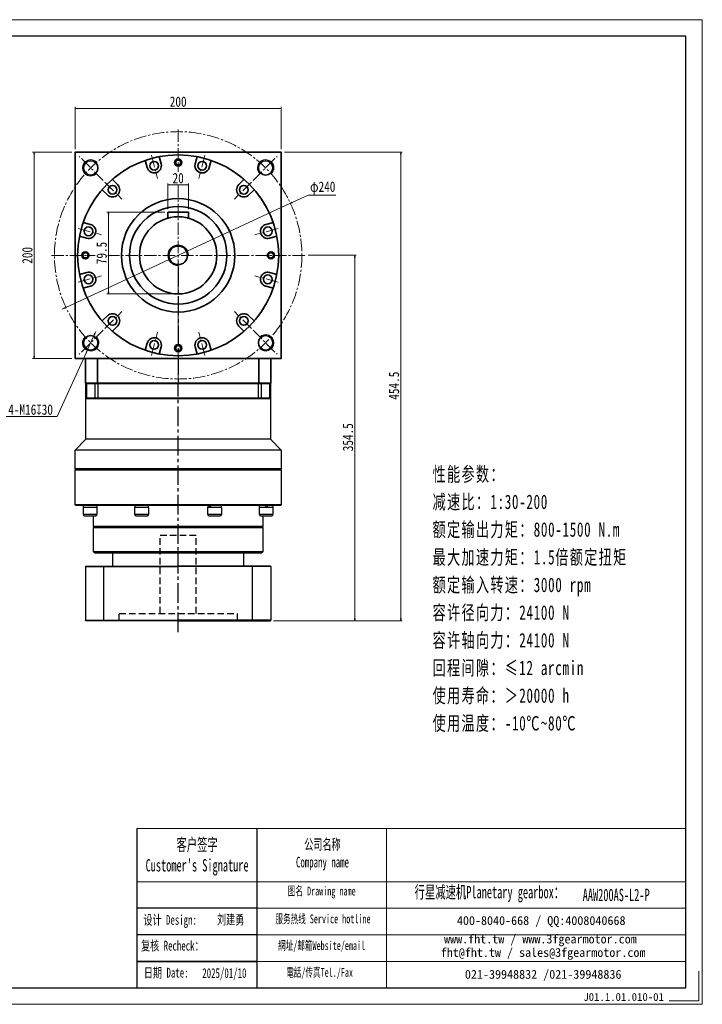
# Model space of a CAD drawing. Header units: millimetres. Extents: x -76 to 1281, y -48 to 907.
# Tile 5 of 5: x 619 to 1281, y -48 to 907. Entities that reach past the tile are written whole.
import ezdxf

# ---------------------------------------------------------------- set-up
doc = ezdxf.new("R2010")
doc.units = ezdxf.units.MM
for name, pattern in [('CENTER2', [28.575, 19.05, -3.175, 3.175, -3.175]), ('DASHED2', [9.525, 6.35, -3.175]), ('点画线', [18, 12, -2, 2, -2])]:
    doc.linetypes.add(name, pattern=pattern)
for name, color, linetype in [('1轮廓实线层', 7, 'Continuous'), ('3中心线层', 1, 'CENTER2'), ('4虚线层', 6, 'DASHED2'), ('6文字层', 3, 'Continuous'), ('7标注层', 4, 'Continuous')]:
    doc.layers.add(name, color=color, linetype=linetype)
for name, color, linetype, lineweight in [('SLD-0', 7, 'Continuous', 18), ('中心线层', 1, '点画线', 18), ('图框_外框线', 7, 'Continuous', 18), ('尺寸线层', 3, 'Continuous', 18), ('粗实线层', 7, 'Continuous', 35)]:
    doc.layers.add(name, color=color, linetype=linetype, lineweight=lineweight)
doc.styles.add('SLDTEXTSTYLE4', font='SimSun.ttf', dxfattribs={"width": 0.611111})
doc.styles.get("Standard").update_dxf_attribs({"font": 'SimSun.ttf'})
doc.styles.add('宋体', font='SimSun.ttf', dxfattribs={"width": 0.8})
doc.styles.add('标准', font='SimSun.ttf', dxfattribs={"width": 0.667})
doc.styles.add('样式 1', font='SimSun.ttf')
doc.dimstyles.new('A水平标注$0', dxfattribs={"dimtxt": 3.5, "dimasz": 2, "dimexe": 1.5, "dimexo": 3, "dimgap": 1.1, "dimtad": 1, "dimtoh": 1, "dimdec": 4, "dimdsep": 46, "dimtxsty": '宋体', "dimblk": 'OPEN', "dimcen": 3, "dimclrd": 3, "dimclre": 3, "dimclrt": 6, "dimadec": 0, "dimazin": 0, "dimtm": 1e-09, "dimtfac": 1, "dimtdec": 4, "dimtix": 1, "dimtmove": 0, "dimatfit": 3, "dimldrblk": 'OPEN', "dimfxl": 0, "dimlwd": 13, "dimlwe": 13, "dimarcsym": 0})
doc.dimstyles.new('D直径标注φ25', dxfattribs={"dimtxt": 3.5, "dimasz": 2, "dimexe": 1, "dimexo": 3, "dimtad": 1, "dimtoh": 1, "dimdec": 1, "dimdsep": 46, "dimtxsty": '宋体', "dimblk": 'OPEN', "dimcen": 3, "dimclrd": 3, "dimclre": 3, "dimclrt": 130, "dimadec": 0, "dimazin": 0, "dimtm": 1e-09, "dimtfac": 1, "dimtdec": 1, "dimtmove": 0, "dimatfit": 0, "dimldrblk": 'OPEN', "dimfxl": 0, "dimlwd": 13, "dimlwe": 13, "dimarcsym": 0})
doc.dimstyles.new('螺孔(M8-7H)', dxfattribs={"dimtxt": 3.5, "dimasz": 2, "dimexe": 1.25, "dimexo": 3, "dimtad": 1, "dimtoh": 1, "dimdec": 4, "dimdsep": 46, "dimtxsty": '宋体', "dimblk": 'OPEN', "dimcen": 3, "dimclrd": 3, "dimclre": 3, "dimclrt": 2, "dimadec": 0, "dimazin": 0, "dimtm": 1e-09, "dimtfac": 1, "dimtdec": 4, "dimtmove": 0, "dimatfit": 3, "dimldrblk": 'OPEN', "dimfxl": 0, "dimlwd": 9, "dimlwe": 9, "dimarcsym": 0})

# ---------------------------------------------------------------- blocks, each defined once
blk = doc.blocks.new('_Open')
at = {"color": 0, "linetype": 'ByBlock', "lineweight": -2}
for p, q in [((-1, 0.17), (0, 0)), ((-1, -0.17), (0, 0)), ((0, 0), (-1, 0))]:
    blk.add_line(p, q, dxfattribs=at)
blk = doc.blocks.new('*D36')
at = {"layer": 'Defpoints', "color": 0, "transparency": 16777216}
for p in [(872.37, 821.05), (672.37, 778.5), (872.37, 778.5)]:
    blk.add_point(p, dxfattribs=at)
at = {"layer": '尺寸线层', "color": 3, "lineweight": 13, "transparency": 16777216}
for p, q in [((672.37, 781.5), (672.37, 822.55)), ((872.37, 781.5), (872.37, 822.55)), ((674.37, 821.05), (870.37, 821.05))]:
    blk.add_line(p, q, dxfattribs=at)
at = {"layer": '尺寸线层', "color": 3, "lineweight": 13, "transparency": 16777216, "xscale": 2, "yscale": 2, "zscale": 2, "rotation": 180}
blk.add_blockref('_Open', (672.37, 821.05), dxfattribs=at)
at = {"layer": '尺寸线层', "color": 3, "lineweight": 13, "transparency": 16777216, "xscale": 2, "yscale": 2, "zscale": 2}
blk.add_blockref('_Open', (872.37, 821.05), dxfattribs=at)
at = {"layer": '尺寸线层', "color": 6, "transparency": 16777216, "insert": (772.37, 827.55), "char_height": 10, "attachment_point": 5, "style": '宋体'}
blk.add_mtext('200', dxfattribs=at)
blk = doc.blocks.new('*D8')
at = {"layer": 'Defpoints', "color": 0, "transparency": 16777216}
for p in [(632.61, 778.5), (672.37, 778.5), (672.37, 578.5)]:
    blk.add_point(p, dxfattribs=at)
at = {"layer": '尺寸线层', "color": 3, "lineweight": 13, "transparency": 16777216}
for p, q in [((669.37, 778.5), (631.11, 778.5)), ((632.61, 580.5), (632.61, 776.5)), ((669.37, 578.5), (631.11, 578.5))]:
    blk.add_line(p, q, dxfattribs=at)
at = {"layer": '尺寸线层', "color": 3, "lineweight": 13, "transparency": 16777216, "xscale": 2, "yscale": 2, "zscale": 2}
for p, rotation in [((632.61, 778.5), 90), ((632.61, 578.5), 270)]:
    blk.add_blockref('_Open', p, dxfattribs=dict(at, rotation=rotation))
at = {"layer": '尺寸线层', "color": 6, "transparency": 16777216, "insert": (626.11, 678.5), "char_height": 10, "attachment_point": 5, "rotation": 90, "style": '宋体'}
blk.add_mtext('200', dxfattribs=at)
blk = doc.blocks.new('*D9')
at = {"layer": 'Defpoints', "color": 0, "transparency": 16777216}
for p in [(881.21, 729.03), (663.52, 627.97)]:
    blk.add_point(p, dxfattribs=at)
at = {"layer": '尺寸线层', "color": 3, "lineweight": 13, "transparency": 16777216}
for p, q in [((883.02, 729.87), (898.45, 737.03)), ((898.45, 737.03), (925.2, 737.03)), ((663.52, 627.97), (881.21, 729.03)), ((661.71, 627.13), (659.89, 626.28))]:
    blk.add_line(p, q, dxfattribs=at)
at = {"layer": '尺寸线层', "color": 3, "lineweight": 13, "transparency": 16777216, "xscale": 2, "yscale": 2, "zscale": 2}
for p, rotation in [((881.21, 729.03), 204.902173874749), ((663.52, 627.97), 24.90217387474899)]:
    blk.add_blockref('_Open', p, dxfattribs=dict(at, rotation=rotation))
at = {"layer": '尺寸线层', "color": 130, "transparency": 16777216, "insert": (912.58, 743.75), "char_height": 10, "attachment_point": 5, "style": '宋体', "bg_fill": 3, "box_fill_scale": 1.1, "bg_fill_color": 256, "bg_fill_true_color": 13158600, "bg_fill_transparency": 0}
blk.add_mtext('φ240', dxfattribs=at)
blk = doc.blocks.new('*D17')
at = {"layer": 'Defpoints', "color": 0, "transparency": 16777216}
for p in [(762.37, 720.5), (704.69, 641), (772.37, 641)]:
    blk.add_point(p, dxfattribs=at)
at = {"layer": '尺寸线层', "color": 3, "lineweight": 13, "transparency": 16777216}
for p, q in [((759.37, 720.5), (703.19, 720.5)), ((704.69, 718.5), (704.69, 643)), ((769.37, 641), (703.19, 641))]:
    blk.add_line(p, q, dxfattribs=at)
at = {"layer": '尺寸线层', "color": 3, "lineweight": 13, "transparency": 16777216, "xscale": 2, "yscale": 2, "zscale": 2}
for p, rotation in [((704.69, 720.5), 90), ((704.69, 641), 270)]:
    blk.add_blockref('_Open', p, dxfattribs=dict(at, rotation=rotation))
at = {"layer": '尺寸线层', "color": 6, "transparency": 16777216, "insert": (698.19, 680.75), "char_height": 10, "attachment_point": 5, "rotation": 90, "style": '宋体', "bg_fill": 3, "box_fill_scale": 1.1, "bg_fill_color": 256, "bg_fill_true_color": 13158600, "bg_fill_transparency": 0}
blk.add_mtext('79.5', dxfattribs=at)
blk = doc.blocks.new('*D18')
at = {"layer": 'Defpoints', "color": 0, "transparency": 16777216}
for p in [(762.37, 720.4), (782.37, 720.4)]:
    blk.add_point(p, dxfattribs=at)
at = {"layer": '尺寸线层', "color": 3, "lineweight": 13, "transparency": 16777216}
for p, q in [((762.37, 723.4), (762.37, 748.35)), ((780.37, 746.85), (764.37, 746.85)), ((782.37, 723.4), (782.37, 748.35))]:
    blk.add_line(p, q, dxfattribs=at)
at = {"layer": '尺寸线层', "color": 3, "lineweight": 13, "transparency": 16777216, "xscale": 2, "yscale": 2, "zscale": 2, "rotation": 180}
blk.add_blockref('_Open', (762.37, 746.85), dxfattribs=at)
at = {"layer": '尺寸线层', "color": 3, "lineweight": 13, "transparency": 16777216, "xscale": 2, "yscale": 2, "zscale": 2}
blk.add_blockref('_Open', (782.37, 746.85), dxfattribs=at)
at = {"layer": '尺寸线层', "color": 6, "transparency": 16777216, "insert": (772.37, 753.35), "char_height": 10, "attachment_point": 5, "style": '宋体', "bg_fill": 3, "box_fill_scale": 1.1, "bg_fill_color": 256, "bg_fill_true_color": 13158600, "bg_fill_transparency": 0}
blk.add_mtext('20', dxfattribs=at)
at = {"layer": 'Defpoints', "color": 0, "transparency": 16777216}
blk.add_point((762.37, 746.85), dxfattribs=at)
blk = doc.blocks.new('*D19')
at = {"layer": 'Defpoints', "color": 0, "transparency": 16777216}
for p in [(872.37, 778.5), (988.28, 778.5), (861.87, 324)]:
    blk.add_point(p, dxfattribs=at)
at = {"layer": '尺寸线层', "color": 3, "lineweight": 13, "transparency": 16777216}
for p, q in [((875.37, 778.5), (989.78, 778.5)), ((988.28, 326), (988.28, 776.5)), ((864.87, 324), (989.78, 324))]:
    blk.add_line(p, q, dxfattribs=at)
at = {"layer": '尺寸线层', "color": 3, "lineweight": 13, "transparency": 16777216, "xscale": 2, "yscale": 2, "zscale": 2}
for p, rotation in [((988.28, 778.5), 90), ((988.28, 324), 270)]:
    blk.add_blockref('_Open', p, dxfattribs=dict(at, rotation=rotation))
at = {"layer": '尺寸线层', "color": 6, "transparency": 16777216, "insert": (981.78, 552), "char_height": 10, "attachment_point": 5, "rotation": 90, "style": '宋体'}
blk.add_mtext('454.5', dxfattribs=at)
blk = doc.blocks.new('*D20')
at = {"layer": 'Defpoints', "color": 0, "transparency": 16777216}
for p in [(895.37, 678.5), (861.87, 324), (943.6, 324)]:
    blk.add_point(p, dxfattribs=at)
at = {"layer": '尺寸线层', "color": 3, "lineweight": 13, "transparency": 16777216}
for p, q in [((898.37, 678.5), (945.1, 678.5)), ((943.6, 676.5), (943.6, 326)), ((864.87, 324), (945.1, 324))]:
    blk.add_line(p, q, dxfattribs=at)
at = {"layer": '尺寸线层', "color": 3, "lineweight": 13, "transparency": 16777216, "xscale": 2, "yscale": 2, "zscale": 2}
for p, rotation in [((943.6, 678.5), 90), ((943.6, 324), 270)]:
    blk.add_blockref('_Open', p, dxfattribs=dict(at, rotation=rotation))
at = {"layer": '尺寸线层', "color": 6, "transparency": 16777216, "insert": (937.1, 502), "char_height": 10, "attachment_point": 5, "rotation": 90, "style": '宋体'}
blk.add_mtext('354.5', dxfattribs=at)
blk = doc.blocks.new('*D37')
at = {"color": 3, "lineweight": 9, "transparency": 16777216}
for p, q in [((691.65, 602.75), (692.48, 604.57)), ((690.82, 600.93), (684.2, 586.36)), ((655.03, 522.14), (683.38, 584.54)), ((604.88, 522.14), (655.03, 522.14))]:
    blk.add_line(p, q, dxfattribs=at)
at = {"layer": 'Defpoints', "color": 0, "transparency": 16777216}
for p in [(690.82, 600.93), (684.2, 586.36)]:
    blk.add_point(p, dxfattribs=at)
at = {"color": 3, "lineweight": 9, "transparency": 16777216, "xscale": 2, "yscale": 2, "zscale": 2}
for p, rotation in [((690.82, 600.93), 245.571693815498), ((684.2, 586.36), 65.57169381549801)]:
    blk.add_blockref('_Open', p, dxfattribs=dict(at, rotation=rotation))
at = {"color": 2, "transparency": 16777216, "insert": (629.21, 528.74), "char_height": 10, "attachment_point": 5, "style": '宋体'}
blk.add_mtext('4-M16{\\famgdt|b0|i0|c0|p0;x}{30}', dxfattribs=at)

msp = doc.modelspace()

# ---------------------------------------------------------------- linework, layer by layer
for p, q in [((862.36546, 554.49673), (682.36546, 554.49673)), ((848.7972, 122.26474), (848.7972, -32.16347)), ((848.7972, 44.94183), (732.38868, 44.94183)), ((848.7972, 19.19828), (732.38868, 19.19828))]:
    msp.add_line(p, q)
at = {"layer": '1轮廓实线层', "linetype": 'Continuous', "lineweight": 30}
for p, q in [((682.36546, 553.99673), (682.86546, 554.49673)), ((684.03937, 554.49673), (682.86546, 554.49673)), ((683.66981, 553.99673), (684.03937, 554.49673)), ((691.87476, 554.49673), (684.03937, 554.49673)), ((691.53798, 553.99673), (691.87476, 554.49673)), ((694.90579, 554.49673), (691.87476, 554.49673)), ((849.82512, 554.49673), (694.90579, 554.49673)), ((694.90579, 553.99673), (694.90579, 554.49673)), ((852.85615, 554.49673), (849.82512, 554.49673)), ((849.82512, 553.99673), (849.82512, 554.49673)), ((853.19294, 553.99673), (852.85615, 554.49673)), ((860.69154, 554.49673), (852.85615, 554.49673)), ((861.06111, 553.99673), (860.69154, 554.49673)), ((861.86546, 554.49673), (860.69154, 554.49673)), ((861.86546, 554.49673), (862.36546, 553.99673)), ((682.36546, 553.99673), (683.66981, 553.99673)), ((682.36546, 553.99673), (682.36546, 539.99673)), ((683.66981, 553.99673), (691.53798, 553.99673)), ((683.66981, 539.99673), (683.66981, 553.99673)), ((691.53798, 553.99673), (694.90579, 553.99673)), ((691.53798, 553.99673), (691.53798, 539.99673)), ((694.90579, 553.99673), (849.82512, 553.99673)), ((694.90579, 539.99673), (694.90579, 553.99673)), ((849.82512, 553.99673), (853.19294, 553.99673)), ((849.82512, 553.99673), (849.82512, 539.99673)), ((853.19294, 539.99673), (853.19294, 553.99673)), ((853.19294, 553.99673), (861.06111, 553.99673)), ((861.06111, 553.99673), (861.06111, 539.99673)), ((861.06111, 553.99673), (862.36546, 553.99673)), ((862.36546, 539.99673), (862.36546, 553.99673)), ((683.66981, 539.99673), (682.36546, 539.99673)), ((682.86546, 539.49673), (682.36546, 539.99673)), ((682.86546, 499.99673), (682.86546, 539.49673)), ((682.86546, 539.49673), (684.03937, 539.49673)), ((691.53798, 539.99673), (683.66981, 539.99673)), ((684.03937, 539.49673), (683.66981, 539.99673)), ((684.03937, 539.49673), (691.87476, 539.49673)), ((694.90579, 539.99673), (691.53798, 539.99673)), ((691.87476, 539.49673), (691.53798, 539.99673)), ((691.87476, 539.49673), (694.90579, 539.49673)), ((849.82512, 539.99673), (694.90579, 539.99673)), ((694.90579, 539.49673), (694.90579, 539.99673)), ((694.90579, 539.49673), (772.36546, 539.49673)), ((772.36546, 539.49673), (849.82512, 539.49673)), ((853.19294, 539.99673), (849.82512, 539.99673)), ((849.82512, 539.49673), (849.82512, 539.99673)), ((849.82512, 539.49673), (852.85615, 539.49673)), ((852.85615, 539.49673), (853.19294, 539.99673)), ((852.85615, 539.49673), (860.69154, 539.49673)), ((861.06111, 539.99673), (853.19294, 539.99673)), ((860.69154, 539.49673), (861.06111, 539.99673)), ((860.69154, 539.49673), (861.86546, 539.49673)), ((862.36546, 539.99673), (861.06111, 539.99673)), ((862.36546, 539.99673), (861.86546, 539.49673)), ((861.86546, 539.49673), (861.86546, 499.99673)), ((672.36546, 489.49673), (682.86546, 499.99673)), ((861.86546, 499.99673), (682.86546, 499.99673)), ((861.86546, 499.99673), (872.36546, 489.49673)), ((672.36546, 471.49673), (672.36546, 489.49673)), ((872.36546, 489.49673), (672.36546, 489.49673)), ((872.36546, 489.49673), (872.36546, 471.49673)), ((672.86546, 470.99673), (672.36546, 471.49673)), ((772.36546, 471.49673), (672.36546, 471.49673)), ((672.36546, 470.49673), (672.86546, 470.99673)), ((672.36546, 436.49673), (672.36546, 470.49673)), ((672.36546, 470.49673), (772.36546, 470.49673)), ((772.36546, 470.99673), (672.86546, 470.99673)), ((872.36546, 471.49673), (772.36546, 471.49673)), ((871.86546, 470.99673), (772.36546, 470.99673)), ((772.36546, 470.49673), (872.36546, 470.49673)), ((872.36546, 471.49673), (871.86546, 470.99673)), ((871.86546, 470.99673), (872.36546, 470.49673)), ((872.36546, 470.49673), (872.36546, 436.49673)), ((672.86546, 435.99673), (672.36546, 436.49673)), ((872.36546, 436.49673), (672.36546, 436.49673)), ((672.86546, 435.99673), (871.86546, 435.99673)), ((680.4066, 426.89673), (680.4066, 433.89673)), ((688.58893, 433.89673), (680.4066, 433.89673)), ((680.4666, 433.89673), (680.4666, 435.99673)), ((693.4066, 433.89673), (688.58893, 433.89673)), ((693.3466, 435.99673), (693.3466, 433.89673)), ((693.4066, 433.89673), (693.4066, 426.89673)), ((730.46724, 426.89673), (730.46724, 433.89673)), ((742.59641, 433.89673), (730.46724, 433.89673)), ((730.52724, 435.53186), (730.52724, 435.99673)), ((743.46724, 433.89673), (742.59641, 433.89673)), ((743.40724, 435.99673), (743.40724, 433.89673)), ((743.46724, 433.89673), (743.46724, 426.89673)), ((801.26368, 426.89673), (801.26368, 433.89673)), ((814.26368, 433.89673), (801.26368, 433.89673)), ((801.32368, 433.89673), (801.32368, 435.99673)), ((814.20367, 435.99673), (814.20367, 433.89673)), ((814.26368, 433.89673), (814.26368, 426.89673)), ((851.32431, 426.89673), (851.32431, 433.89673)), ((864.32432, 433.89673), (851.32431, 433.89673)), ((851.38431, 433.89673), (851.38431, 435.99673)), ((864.26432, 435.99673), (864.26432, 433.89673)), ((864.32432, 433.89673), (864.32432, 426.89673)), ((872.36546, 436.49673), (871.86546, 435.99673)), ((688.58893, 426.89673), (680.4066, 426.89673)), ((681.4066, 425.89672), (688.33011, 425.89672)), ((688.33011, 425.89672), (692.4066, 425.89672)), ((693.4066, 426.89673), (688.58893, 426.89673)), ((690.36546, 415.49673), (690.36546, 425.89672)), ((742.59641, 426.89673), (730.46724, 426.89673)), ((731.46724, 425.89672), (741.73038, 425.89672)), ((741.73038, 425.89672), (742.46724, 425.89672)), ((743.46724, 426.89673), (742.59641, 426.89673)), ((814.26368, 426.89673), (801.26368, 426.89673)), ((802.26368, 425.89672), (813.26368, 425.89672)), ((864.32432, 426.89673), (851.32431, 426.89673)), ((852.32432, 425.89672), (863.32432, 425.89672)), ((854.36546, 425.89672), (854.36546, 415.49673)), ((690.86546, 414.99673), (690.36546, 415.49673)), ((854.36546, 415.49673), (690.36546, 415.49673)), ((690.36546, 414.49673), (690.86546, 414.99673)), ((690.36546, 390.79673), (690.36546, 414.49673)), ((690.36546, 414.49673), (854.36546, 414.49673)), ((690.86546, 414.99673), (853.86546, 414.99673)), ((854.36546, 415.49673), (853.86546, 414.99673)), ((853.86546, 414.99673), (854.36546, 414.49673)), ((854.36546, 414.49673), (854.36546, 390.79673)), ((691.16546, 389.99673), (690.36546, 390.79673)), ((772.36546, 390.79673), (690.36546, 390.79673)), ((691.16546, 389.99673), (772.36546, 389.99673)), ((693.86546, 389.89673), (704.86546, 389.89673)), ((708.86546, 376.99673), (708.86546, 389.99673)), ((730.36546, 389.89673), (741.36546, 389.89673)), ((854.36546, 390.79673), (772.36546, 390.79673)), ((772.36546, 389.99673), (853.56546, 389.99673)), ((803.36546, 389.89673), (814.36546, 389.89673)), ((835.86546, 389.99673), (835.86546, 376.99673)), ((839.86546, 389.89673), (850.86546, 389.89673)), ((854.36546, 390.79673), (853.56546, 389.99673)), ((682.87023, 376.99673), (682.37022, 376.49672)), ((682.37022, 376.49672), (682.37022, 324.49673)), ((700.37022, 376.49672), (700.55247, 376.99673)), ((700.37022, 324.49673), (700.37022, 376.49672)), ((844.37022, 376.49672), (844.18798, 376.99673)), ((844.37022, 324.49673), (844.37022, 376.49672)), ((861.87022, 376.99673), (862.37022, 376.49672)), ((862.37022, 376.49672), (862.37022, 324.49673)), ((682.87023, 323.99673), (682.37022, 324.49673)), ((772.37022, 323.99673), (682.87023, 323.99673)), ((700.37022, 324.49673), (700.55247, 323.99673)), ((772.37022, 323.99673), (861.87022, 323.99673)), ((844.37022, 324.49673), (844.18798, 323.99673)), ((861.87022, 323.99673), (862.37022, 324.49673))]:
    msp.add_line(p, q, dxfattribs=at)
at = {"layer": '1轮廓实线层'}
for p, q in [((682.37022, 376.49672), (772.37022, 376.49672)), ((682.87023, 376.99673), (772.37022, 376.99673)), ((861.87022, 376.99673), (772.37022, 376.99673)), ((862.37022, 376.49672), (772.37022, 376.49672)), ((682.37022, 324.49673), (772.37022, 324.49673)), ((862.37022, 324.49673), (772.37022, 324.49673))]:
    msp.add_line(p, q, dxfattribs=at)
at = {"layer": '1轮廓实线层', "linetype": 'Continuous', "lineweight": 30}
for centre, start, end in [((681.4066, 426.89673), 180, 270), ((692.4066, 426.89673), 270, 0), ((731.46724, 426.89673), 180, 270), ((742.46724, 426.89673), 270, 0), ((802.26368, 426.89673), 180, 270), ((813.26368, 426.89673), 270, 0), ((852.32432, 426.89673), 180, 270), ((863.32432, 426.89673), 270, 0), ((693.86546, 390.89673), 244.15806724, 270), ((704.86546, 390.89673), 270, 295.84193276), ((730.36546, 390.89673), 244.15806724, 270), ((741.36546, 390.89673), 270, 295.84193276), ((803.36546, 390.89673), 244.15806724, 270), ((814.36546, 390.89673), 270, 295.84193276), ((839.86546, 390.89673), 244.15806724, 270), ((850.86546, 390.89673), 270, 295.84193276)]:
    msp.add_arc(centre, 1, start, end, dxfattribs=at)
at = {"layer": '1轮廓实线层', "linetype": 'Continuous', "lineweight": 30, "extrusion": (0, 0, -1)}
for centre, major_axis, ratio, start_param, end_param in [((736.96724, 435.99673), (0.40198, 11.152), 0.576348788, 4.555574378, 4.691617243), ((736.96724, 433.89673), (0.40198, 11.152), 0.576348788, 4.691617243, 4.881013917), ((807.76368, 435.99673), (5.36053, 11.01843), 0.323918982, 4.366689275, 4.556085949), ((807.76368, 433.89673), (5.36053, 11.01843), 0.323918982, 4.556085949, 4.745482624), ((857.82432, 435.99673), (6.43685, 11.1538), 0.01805203, 1.560378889, 1.749775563), ((857.82432, 433.89673), (4.33788, 7.51669), 0.01805203, 1.277248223, 1.560378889), ((857.82432, 433.89673), (6.43685, 11.1538), 0.01805203, 1.370982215, 1.560378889)]:
    msp.add_ellipse(centre, major_axis=major_axis, ratio=ratio, start_param=start_param, end_param=end_param, dxfattribs=at)
at = {"layer": '3中心线层'}
for p, q in [((772.36546, 667.29786), (772.36546, 554.49673)), ((772.37022, 312.78962), (772.37022, 554.49673))]:
    msp.add_line(p, q, dxfattribs=at)
at = {"layer": '4虚线层'}
for p, q in [((754.87022, 406.99673), (789.87022, 406.99673)), ((754.87022, 330.99673), (754.87022, 406.99673)), ((789.87022, 330.99673), (789.87022, 406.99673)), ((715.22022, 330.99673), (829.52022, 330.99673)), ((715.22022, 323.99673), (715.22022, 330.99673)), ((829.52022, 330.99673), (829.52022, 323.99673))]:
    msp.add_line(p, q, dxfattribs=at)
at = {"layer": '7标注层', "color": 0}
msp.add_line((732.30524, 122.26474), (732.30524, -32.13707), dxfattribs=at)
at = {"layer": '中心线层'}
for p, q in [((772.36546, 554.49673), (772.36546, 801.49673)), ((699.68105, 751.18113), (676.30898, 774.55321)), ((845.04986, 751.18113), (868.42194, 774.55321)), ((649.36546, 678.49673), (895.36546, 678.49673)), ((699.68105, 605.81232), (676.30898, 582.44025)), ((746.35414, 581.42118), (752.41409, 604.03722)), ((798.37677, 581.42118), (792.31682, 604.03722)), ((845.04986, 605.81232), (868.42194, 582.44025))]:
    msp.add_line(p, q, dxfattribs=at)
msp.add_circle((772.36546, 678.49673), 120, dxfattribs=at)
at = {"layer": '图框_外框线'}
for p, q in [((732.30524, 122.26474), (848.7972, 122.26474)), ((848.7972, 122.26474), (848.7972, -32.13707)), ((848.7972, 122.26474), (1264.70698, 122.26474)), ((974.30945, 122.26474), (974.30945, -32.13707)), ((732.30524, 70.74074), (848.7972, 70.74074)), ((848.7972, 70.74074), (1264.70698, 70.74074)), ((848.7972, 44.97873), (1264.70698, 44.97873)), ((848.7972, 19.21673), (1264.70698, 19.21673)), ((848.7972, -6.54527), (1264.70698, -6.54527))]:
    msp.add_line(p, q, dxfattribs=at)
at = {"layer": '图框_外框线', "color": 3}
msp.add_lwpolyline([(1277.57375, -16.05361), (1277.57375, -45.00384), (1248.62352, -45.00384)], dxfattribs=at)
at = {"layer": '粗实线层'}
for p, q in [((742.31026, 763.61832), (740.71391, 769.57598)), ((755.83322, 767.24179), (754.23687, 773.19944)), ((788.89769, 767.24179), (790.49404, 773.19944)), ((802.42065, 763.61832), (804.017, 769.57598)), ((703.7761, 619.80687), (699.41479, 615.44556)), ((840.95481, 619.80687), (845.31612, 615.44556)), ((713.67559, 609.90737), (709.31429, 605.54606)), ((831.05532, 609.90737), (835.41663, 605.54606)), ((742.31026, 593.37514), (740.71391, 587.41748)), ((802.42065, 593.37514), (804.017, 587.41748)), ((755.83322, 589.75167), (754.23687, 583.79401)), ((788.89769, 589.75167), (790.49404, 583.79401)), ((682.36546, 578.49673), (682.36546, 554.49673)), ((694.07591, 554.49673), (694.07591, 578.49673)), ((850.655, 554.49673), (850.655, 578.49673)), ((862.36546, 554.49673), (862.36546, 578.49673)), ((848.7972, -6.54527), (732.38868, -6.54527))]:
    msp.add_line(p, q, dxfattribs=at)
msp.add_lwpolyline([(672.36546, 578.49673), (672.36546, 778.49673), (872.36546, 778.49673), (872.36546, 578.49673)], close=True, dxfattribs=at)
for centre, radius in [((687.51264, 763.34954), 7), ((749.07174, 765.43005), 4.25), ((772.36546, 768.49673), 3.5), ((772.36546, 768.49673), 2.5), ((795.65917, 765.43005), 4.25), ((857.21827, 763.34954), 7), ((708.72585, 614.85712), 4.25), ((836.00507, 614.85712), 4.25), ((687.51264, 593.64391), 7), ((749.07174, 591.5634), 4.25), ((795.65917, 591.5634), 4.25), ((857.21827, 593.64391), 7), ((772.36546, 588.49673), 3.5), ((772.36546, 588.49673), 2.5)]:
    msp.add_circle(centre, radius, dxfattribs=at)
for centre, radius, start, end in [((755.2028, 773.45826), 1, 100.24472591, 194.99996059), ((789.52811, 773.45826), 1, 345.00003941, 79.75527409), ((739.74799, 769.31716), 1, 15.00003941, 109.75527409), ((749.07174, 765.43005), 7, 195, 15), ((795.65917, 765.43005), 7, 165, 345), ((804.98293, 769.31716), 1, 70.24472591, 164.99996059), ((698.70768, 616.15267), 1, 220.24472591, 314.99996059), ((846.02323, 616.15267), 1, 225.00003941, 319.75527409), ((710.02139, 604.83895), 1, 135.00003941, 229.75527409), ((834.70952, 604.83895), 1, 310.24472591, 44.99996059), ((749.07174, 591.5634), 7, 345, 165), ((795.65917, 591.5634), 7, 15, 195), ((739.74799, 587.6763), 1, 250.24472591, 344.99996059), ((755.2028, 583.53519), 1, 165.00003941, 259.75527409), ((789.52811, 583.53519), 1, 280.24472591, 14.99996059), ((804.98293, 587.6763), 1, 195.00003941, 289.75527409)]:
    msp.add_arc(centre, radius, start, end, dxfattribs=at)
at = {"layer": '粗实线层', "lineweight": 18}
for centre, radius, start, end in [((687.51264, 763.34954), 8, 43.08978683, 315), ((772.36546, 768.49673), 3, 358.42285278, 270), ((857.21827, 763.34954), 8, 313.08978683, 225), ((687.51264, 593.64391), 8, 133.08978683, 45), ((857.21827, 593.64391), 8, 223.08978683, 135), ((772.36546, 588.49673), 3, 178.42285278, 90)]:
    msp.add_arc(centre, radius, start, end, dxfattribs=at)

# ---------------------------------------------------------------- texts
at = {"layer": '6文字层', "insert": (1165.38936, -37.2705), "char_height": 7.6575087, "width": 125.1147083, "attachment_point": 1, "style": '样式 1'}
msp.add_mtext('J01.1.01.010-01', dxfattribs=at)
at = {"layer": 'SLD-0', "color": 1, "attachment_point": 2}
for s, insert, char_height, width, style in [("{\\fSimSun|b1|i0|c134|p2;客户签字\\PCustomer's Signature}", (790.75201, 112.7326), 12.0222677, 149.5582496, 'SLDTEXTSTYLE4'), ('{\\fSimSun|b1|i0|c134|p2;公司名称\\PCompany name}', (912.34937, 112.0944), 10.3048009, 133.4149967, 'SLDTEXTSTYLE4'), ('{\\fSimSun|b1|i0|c134|p2;图名 Drawing name}', (911.64499, 65.99188), 8.5873341, 109.8207047, 'SLDTEXTSTYLE4'), ('{\\fSimSun|b1|i0|c134|p2;  \\H1.1667x;行星减速机Planetary gearbox\\fSimSun|b0|i0|c134|p2;：}', (1069.95787, 66.65428), 10.3048009, 162.0701991, 'SLDTEXTSTYLE4'), ('\\pt60.11134;{\\fSimSun|b1|i0|c134|p2;\\C256;AAW200AS-L2-P}', (1197.26927, 63.91831), 12.0222677, 87.4918119, 'SLDTEXTSTYLE4'), ('{\\fNSimSun|b0|i0|c134|p49;设计 \\fNSimSun|b0|i0|c0|p49;Design\\fNSimSun|b0|i0|c134|p49;:}', (764.58693, 38.41767), 9.4472293, 96.4964943, '标准'), ('刘建勇 ', (823.35683, 38.73592), 9.447229, 96.4964943, '标准'), ('{\\fSimSun|b1|i0|c134|p2;服务热线 Service hotline}', (912.86273, 38.98918), 8.5873341, 122.3508152, 'SLDTEXTSTYLE4'), ('{\\f宋体|b0|i0|c134|p2;复核 Recheck：}', (766.72641, 13.41326), 9.4472293, 96.4964943, '标准'), ('{\\fSimSun|b1|i0|c134|p2;網址/邮箱Website/email}', (911.5256, 13.11688), 8.5873341, 127.3556825, 'SLDTEXTSTYLE4'), ('{\\f宋体|b0|i0|c134|p2;日期 }Date:', (760.7938, -12.79612), 9.4472293, 96.4964943, '标准'), ('2025/01/10', (817.17504, -13.20506), 9.447229, 96.4964943, '标准'), ('{\\fSimSun|b1|i0|c134|p2;電話/传真Tel./Fax}', (909.60165, -12.95713), 8.5873341, 128.8873981, 'SLDTEXTSTYLE4')]:
    msp.add_mtext(s, dxfattribs=dict(at, insert=insert, char_height=char_height, width=width, style=style))
at = {"layer": 'SLD-0', "color": 1, "char_height": 8.5873341, "attachment_point": 2}
for s, insert, width in [('{\\fSimSun|b1|i0|c134|p2;400-8040-668 / QQ:4008040668}', (1124.54376, 37.34834), 250.0237456), ('{\\fSimSun|b1|i0|c134|p2;www.fht.tw / www.3fgearmotor.com }', (1123.75196, 19.46208), 250.3052032), ('\\pt103.04801;{\\fSimSun|b1|i0|c134|p2;fht@fht.tw / sales@3fgearmotor.com }', (1126.36904, 6.38584), 250.3052032), ('{\\fSimSun|b1|i0|c134|p2;021-39948832 /021-39948836 }', (1126.45883, -14.83468), 191.1269575)]:
    msp.add_mtext(s, dxfattribs=dict(at, insert=insert, width=width))
at = {"layer": '尺寸线层', "insert": (1019.15991, 473.19187), "char_height": 14, "width": 238.0879491, "attachment_point": 1, "line_spacing_factor": 1.15057, "style": '标准'}
msp.add_mtext('{\\T1.1;性能参数：\\P减速比：1:30-200\\P额定输出力矩：800-1500 N.m\\P最大加速力矩：1.5倍额定扭矩\\P额定输入转速：3000 rpm\\P容许径向力：24100 N\\P容许轴向力：24100 N\\P回程间隙：≤12 arcmin\\P使用寿命：＞20000 h\\P使用温度：-10℃~80℃}', dxfattribs=at)

# ---------------------------------------------------------------- dimensions: what is measured, and where the dimension line sits
dim = msp.add_diameter_dim_2p(p1=(690.82108, 600.92775), p2=(684.20421, 586.36008), text='4-M<>{\\famgdt|b0|i0|c0|p0;x}{30}', dimstyle='螺孔(M8-7H)', override={"dimtxt": 10, "dimgap": 1.5, "dimtad": 1, "dimtih": 0, "dimtoh": 1, "dimdec": 4, "dimlfac": 1, "dimpost": '<>', "dimcen": 0, "dimse1": 0, "dimse2": 0, "dimsd1": 0, "dimsd2": 0, "dimtix": 0, "dimtofl": 1, "dimatfit": 3, "dimtvp": 0.1, "dimtfill": 0})
dim.commit()
dim.dimension.update_dxf_attribs({"geometry": '*D37', "text_midpoint": (629.20659, 522.13827), "dimtype": 163})
at = {"layer": '尺寸线层'}
dim = msp.add_linear_dim(base=(872.36546, 821.05157), p1=(672.36546, 778.49673), p2=(872.36546, 778.49673), dimstyle='A水平标注$0', override={"dimtxt": 10, "dimgap": 1.5, "dimtfill": 0}, dxfattribs=at)
dim.commit()
dim.dimension.update_dxf_attribs({"geometry": '*D36', "text_midpoint": (772.36546, 821.05157), "dimtype": 160})
dim = msp.add_linear_dim(base=(632.61309, 778.49673), p1=(672.36546, 578.49673), p2=(672.36546, 778.49673), angle=90, dimstyle='A水平标注$0', override={"dimtxt": 10, "dimgap": 1.5, "dimtfill": 0}, dxfattribs=at)
dim.commit()
dim.dimension.update_dxf_attribs({"geometry": '*D8', "text_midpoint": (632.61309, 678.49673), "dimtype": 160})

# ---------------------------------------------------------------- next in the draw order: dimensions: what is measured, and where the dimension line sits
dim = msp.add_diameter_dim_2p(p1=(663.52209, 627.9683), p2=(881.20882, 729.02516), dimstyle='D直径标注φ25', override={"dimtxt": 10, "dimgap": 1.5, "dimpost": 'φ<>'}, dxfattribs=at)
dim.commit()
dim.dimension.update_dxf_attribs({"geometry": '*D9', "text_midpoint": (912.57641, 737.02937), "dimtype": 163})

# ---------------------------------------------------------------- next in the draw order: linework, layer by layer
at = {"layer": '中心线层'}
for p, q in [((746.35414, 775.57227), (752.41409, 752.95624)), ((798.37677, 775.57227), (792.31682, 752.95624)), ((701.30123, 749.56096), (717.85731, 733.00487)), ((843.42969, 749.56096), (826.8736, 733.00487)), ((675.28991, 704.50804), (697.90595, 698.44809)), ((869.441, 704.50804), (846.82497, 698.44809)), ((675.28991, 652.48541), (697.90595, 658.54536)), ((869.441, 652.48541), (846.82497, 658.54536)), ((701.30123, 607.4325), (717.85731, 623.98858)), ((843.42969, 607.4325), (826.8736, 623.98858))]:
    msp.add_line(p, q, dxfattribs=at)
at = {"layer": '粗实线层'}
for p, q in [((713.67559, 747.08609), (709.31429, 751.44739)), ((831.05532, 747.08609), (835.41663, 751.44739)), ((703.7761, 737.18659), (699.41479, 741.5479)), ((840.95481, 737.18659), (845.31612, 741.5479)), ((687.24387, 708.55192), (681.28621, 710.14827)), ((857.48705, 708.55192), (863.44471, 710.14827)), ((683.6204, 695.02896), (677.66274, 696.62531)), ((861.11051, 695.02896), (867.06817, 696.62531)), ((683.6204, 661.96449), (677.66274, 660.36815)), ((861.11051, 661.96449), (867.06817, 660.36815)), ((687.24387, 648.44153), (681.28621, 646.84518)), ((857.48705, 648.44153), (863.44471, 646.84518))]:
    msp.add_line(p, q, dxfattribs=at)
for centre, radius in [((772.36546, 678.49673), 97.5), ((708.72585, 742.13634), 4.25), ((836.00507, 742.13634), 4.25), ((772.36546, 678.49673), 55), ((772.36546, 678.49673), 47.25), ((685.43213, 701.79044), 4.25), ((859.29878, 701.79044), 4.25), ((682.36546, 678.49673), 3.5), ((682.36546, 678.49673), 2.5), ((862.36546, 678.49673), 3.5), ((862.36546, 678.49673), 2.5), ((685.43213, 655.20301), 4.25), ((859.29878, 655.20301), 4.25)]:
    msp.add_circle(centre, radius, dxfattribs=at)
for centre, radius, start, end in [((708.72585, 742.13634), 7, 225, 45), ((710.02139, 752.1545), 1, 130.24472591, 224.99996059), ((836.00507, 742.13634), 7, 135, 315), ((834.70952, 752.1545), 1, 315.00003941, 49.75527409), ((698.70768, 740.84079), 1, 45.00003941, 139.75527409), ((846.02323, 740.84079), 1, 40.24472591, 134.99996059), ((681.54503, 711.1142), 1, 160.24472591, 254.99996059), ((685.43213, 701.79044), 7, 255, 75), ((859.29878, 701.79044), 7, 105, 285), ((863.18589, 711.1142), 1, 285.00003941, 19.75527409), ((677.40392, 695.65938), 1, 75.00003941, 169.75527409), ((867.32699, 695.65938), 1, 10.24472591, 104.99996059), ((677.40392, 661.33407), 1, 190.24472591, 284.99996059), ((685.43213, 655.20301), 7, 285, 105), ((859.29878, 655.20301), 7, 75, 255), ((867.32699, 661.33407), 1, 255.00003941, 349.75527409), ((681.54503, 645.87926), 1, 105.00003941, 199.75527409), ((863.18589, 645.87926), 1, 340.24472591, 74.99996059), ((708.72585, 614.85712), 7, 315, 135), ((836.00507, 614.85712), 7, 45, 225)]:
    msp.add_arc(centre, radius, start, end, dxfattribs=at)
at = {"layer": '粗实线层', "lineweight": 18}
for centre, start, end in [((682.36546, 678.49673), 88.42285278, 360), ((862.36546, 678.49673), 268.42285278, 180)]:
    msp.add_arc(centre, 3, start, end, dxfattribs=at)

# ---------------------------------------------------------------- next in the draw order: dimensions: what is measured, and where the dimension line sits
at = {"layer": '尺寸线层'}
for base, p1, p2, picture, middle in [((988.27835, 778.49673), (861.87022, 323.99673), (872.36546, 778.49673), '*D19', (988.27835, 551.99673)), ((943.59891, 323.99673), (895.36546, 678.49673), (861.87022, 323.99673), '*D20', (943.59891, 501.99673))]:
    dim = msp.add_linear_dim(base=base, p1=p1, p2=p2, angle=90, dimstyle='A水平标注$0', override={"dimtxt": 10, "dimgap": 1.5, "dimtfill": 0}, dxfattribs=at)
    dim.commit()
    dim.dimension.update_dxf_attribs({"geometry": picture, "text_midpoint": middle, "dimtype": 160})

# ---------------------------------------------------------------- next in the draw order: dimensions: what is measured, and where the dimension line sits
dim = msp.add_linear_dim(base=(704.69373, 640.99673), p1=(762.36546, 720.49673), p2=(772.36546, 640.99673), angle=270, dimstyle='A水平标注$0', override={"dimtxt": 10, "dimgap": 1.5, "dimblk": 'Open', "dimtfill": 1, "dimtfillclr": 256}, dxfattribs=at)
dim.commit()
dim.dimension.update_dxf_attribs({"geometry": '*D17', "text_midpoint": (704.69373, 680.74673), "dimtype": 160})

# ---------------------------------------------------------------- next in the draw order: linework, layer by layer
at = {"layer": '粗实线层'}
msp.add_circle((772.36546, 678.49673), 9, dxfattribs=at)
at = {"layer": '粗实线层', "lineweight": 18}
msp.add_arc((772.36546, 678.49673), 10, 0, 270, dxfattribs=at)

# ---------------------------------------------------------------- next in the draw order: dimensions: what is measured, and where the dimension line sits
at = {"layer": '尺寸线层'}
dim = msp.add_linear_dim(base=(762.36546, 746.85396), p1=(782.36546, 720.39673), p2=(762.36546, 720.39673), dimstyle='A水平标注$0', override={"dimtxt": 10, "dimgap": 1.5, "dimblk": 'Open', "dimtfill": 1, "dimtfillclr": 256}, dxfattribs=at)
dim.commit()
dim.dimension.update_dxf_attribs({"geometry": '*D18', "text_midpoint": (772.36546, 746.85396), "dimtype": 160})

# ---------------------------------------------------------------- next in the draw order: linework, layer by layer
at = {"layer": '图框_外框线', "color": 3}
msp.add_lwpolyline([(-70.22038, -48.22053), (1280.79044, -48.22053), (1280.79044, 907.13712), (-70.22038, 907.13712)], close=True, dxfattribs=at)
at = {"layer": '图框_外框线', "color": 3, "lineweight": 25}
msp.add_lwpolyline([(10.19693, -32.13707), (1264.70698, -32.13707), (1264.70698, 891.05366), (10.19693, 891.05366)], close=True, dxfattribs=at)
at = {"layer": '粗实线层'}
for p, q in [((782.36546, 720.49673), (762.36546, 720.49673)), ((762.36546, 720.49673), (762.36546, 714.63881)), ((782.36546, 720.49673), (782.36546, 714.63881))]:
    msp.add_line(p, q, dxfattribs=at)
msp.add_circle((772.36546, 678.49673), 37.5, dxfattribs=at)

doc.saveas('drawing.dxf')
